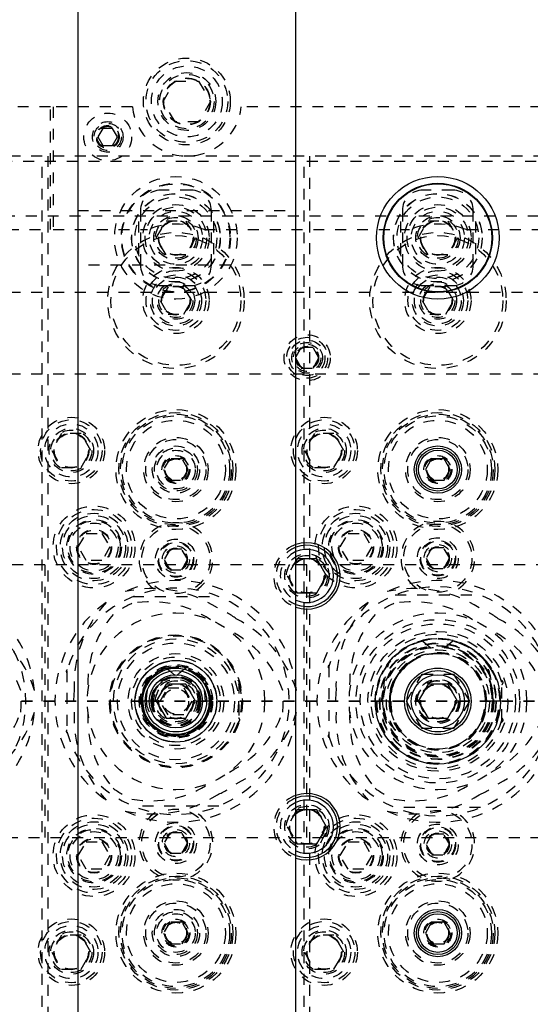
# Model space of a CAD drawing. Header units: inches. Extents: x 1772 to 2706, y -534 to -52.
# Tile 161 of 256: x 1893.85 to 1898.53, y -440.63 to -431.6. Entities that reach past the tile are written whole.
import ezdxf

# ---------------------------------------------------------------- set-up
doc = ezdxf.new("R2010")
doc.units = ezdxf.units.IN
doc.header["$LTSCALE"] = 0.5
doc.header["$MEASUREMENT"] = 0
doc.linetypes.add('HIDDEN', pattern=[0.225, 0.15, -0.075])
doc.linetypes.add('PHANTOM', pattern=[0.25, 0.125, -0.025, 0.025, -0.025, 0.025, -0.025])
doc.layers.add('SID-M-H', color=4, linetype='HIDDEN')
doc.layers.add('SID-M-S', color=105, linetype='Continuous')

msp = doc.modelspace()

# ---------------------------------------------------------------- linework, layer by layer
at = {"color": 7, "linetype": 'PHANTOM', "lineweight": 35}
msp.add_line((1931.36397, -437.85102), (1866.92985, -437.85102), dxfattribs=at)
at = {"layer": 'SID-M-H'}
for p, q in [((1895.1619, -432.35102), (1895.27015, -432.16352)), ((1895.27015, -432.16352), (1895.48666, -432.16352)), ((1895.48666, -432.16352), (1895.59491, -432.35102)), ((1895.27015, -432.53852), (1895.1619, -432.35102)), ((1895.59491, -432.35102), (1895.48666, -432.53852)), ((1894.12841, -432.40102), (1887.52841, -432.40102)), ((1894.12841, -433.52602), (1894.12841, -432.40102)), ((1894.88091, -432.40102), (1894.15341, -432.40102)), ((1894.15341, -432.40102), (1894.15341, -433.52602)), ((1908.02841, -432.40102), (1895.8759, -432.40102)), ((1895.48666, -432.53852), (1895.27015, -432.53852)), ((1894.60837, -432.59802), (1894.56334, -432.67602)), ((1894.69844, -432.59802), (1894.60837, -432.59802)), ((1894.74347, -432.67602), (1894.69844, -432.59802)), ((1894.56334, -432.67602), (1894.60837, -432.75402)), ((1894.69844, -432.75402), (1894.74347, -432.67602)), ((1894.60837, -432.75402), (1894.69844, -432.75402)), ((1907.17841, -432.90102), (1876.50341, -432.90102)), ((1894.05341, -432.85102), (1891.70341, -432.85102)), ((1894.05341, -442.85102), (1894.05341, -432.85102)), ((1896.45341, -432.85102), (1894.10341, -432.85102)), ((1894.10341, -432.85102), (1894.10341, -442.85102)), ((1896.45341, -442.85102), (1896.45341, -432.85102)), ((1898.85341, -432.85102), (1896.50341, -432.85102)), ((1896.50341, -432.85102), (1896.50341, -442.85102)), ((1895.41591, -433.16352), (1895.14091, -433.16352)), ((1897.81591, -433.16352), (1897.54091, -433.16352)), ((1894.37841, -433.35102), (1896.37841, -433.35102)), ((1894.95341, -433.35102), (1894.95341, -433.85102)), ((1895.60341, -433.85102), (1895.60341, -433.35102)), ((1897.35341, -433.35102), (1897.35341, -433.85102)), ((1898.00341, -433.85102), (1898.00341, -433.35102)), ((1876.50341, -433.40102), (1907.17841, -433.40102)), ((1895.09827, -433.60102), (1895.18834, -433.44502)), ((1895.18834, -433.44502), (1895.36847, -433.44502)), ((1895.36847, -433.44502), (1895.45854, -433.60102)), ((1897.49827, -433.60102), (1897.58834, -433.44502)), ((1897.58834, -433.44502), (1897.76847, -433.44502)), ((1897.76847, -433.44502), (1897.85854, -433.60102)), ((1893.13821, -433.52602), (1894.12841, -433.52602)), ((1894.15341, -433.52602), (1895.0186, -433.52602)), ((1894.93466, -433.45115), (1894.93466, -433.75089)), ((1895.53821, -433.52602), (1897.4186, -433.52602)), ((1895.62216, -433.45115), (1895.62216, -433.75089)), ((1897.33466, -433.45115), (1897.33466, -433.75089)), ((1897.93821, -433.52602), (1900.0186, -433.52602)), ((1898.02216, -433.45115), (1898.02216, -433.75089)), ((1895.18834, -433.75702), (1895.09827, -433.60102)), ((1895.45854, -433.60102), (1895.36847, -433.75702)), ((1897.58834, -433.75702), (1897.49827, -433.60102)), ((1897.85854, -433.60102), (1897.76847, -433.75702)), ((1895.36847, -433.75702), (1895.18834, -433.75702)), ((1897.76847, -433.75702), (1897.58834, -433.75702)), ((1896.37841, -433.85102), (1894.37841, -433.85102)), ((1895.20624, -434.05102), (1895.13407, -434.17602)), ((1895.14091, -434.03852), (1895.41591, -434.03852)), ((1895.35058, -434.05102), (1895.20624, -434.05102)), ((1895.42274, -434.17602), (1895.35058, -434.05102)), ((1897.60624, -434.05102), (1897.53407, -434.17602)), ((1897.54091, -434.03852), (1897.81591, -434.03852)), ((1897.75058, -434.05102), (1897.60624, -434.05102)), ((1897.82274, -434.17602), (1897.75058, -434.05102)), ((1901.65341, -434.10102), (1884.50341, -434.10102)), ((1895.13407, -434.17602), (1895.20624, -434.30102)), ((1895.35058, -434.30102), (1895.42274, -434.17602)), ((1897.53407, -434.17602), (1897.60624, -434.30102)), ((1897.75058, -434.30102), (1897.82274, -434.17602)), ((1895.20624, -434.30102), (1895.35058, -434.30102)), ((1897.60624, -434.30102), (1897.75058, -434.30102)), ((1896.42678, -434.60727), (1896.37265, -434.70102)), ((1896.53503, -434.60727), (1896.42678, -434.60727)), ((1896.58916, -434.70102), (1896.53503, -434.60727)), ((1896.37265, -434.70102), (1896.42678, -434.79477)), ((1896.53503, -434.79477), (1896.58916, -434.70102)), ((1896.42678, -434.79477), (1896.53503, -434.79477)), ((1901.65341, -434.85102), (1889.30341, -434.85102)), ((1894.23001, -435.39502), (1894.13994, -435.55102)), ((1894.41014, -435.39502), (1894.23001, -435.39502)), ((1894.50021, -435.55102), (1894.41014, -435.39502)), ((1896.54667, -435.39502), (1896.45661, -435.55102)), ((1896.72681, -435.39502), (1896.54667, -435.39502)), ((1896.81687, -435.55102), (1896.72681, -435.39502)), ((1894.13994, -435.55102), (1894.23001, -435.70702)), ((1894.41014, -435.70702), (1894.50021, -435.55102)), ((1896.45661, -435.55102), (1896.54667, -435.70702)), ((1896.72681, -435.70702), (1896.81687, -435.55102)), ((1895.22158, -435.6276), (1895.16476, -435.72602)), ((1895.33523, -435.6276), (1895.22158, -435.6276)), ((1895.39206, -435.72602), (1895.33523, -435.6276)), ((1894.23001, -435.70702), (1894.41014, -435.70702)), ((1895.16476, -435.72602), (1895.22158, -435.82445)), ((1895.33523, -435.82445), (1895.39206, -435.72602)), ((1896.54667, -435.70702), (1896.72681, -435.70702)), ((1895.22158, -435.82445), (1895.33523, -435.82445)), ((1894.38407, -436.43602), (1894.45624, -436.31102)), ((1894.45624, -436.31102), (1894.60058, -436.31102)), ((1894.60058, -436.31102), (1894.67274, -436.43602)), ((1896.78407, -436.43602), (1896.85624, -436.31102)), ((1896.85624, -436.31102), (1897.00058, -436.31102)), ((1897.00058, -436.31102), (1897.07274, -436.43602)), ((1894.45624, -436.56102), (1894.38407, -436.43602)), ((1894.67274, -436.43602), (1894.60058, -436.56102)), ((1895.22428, -436.45727), (1895.17015, -436.55102)), ((1895.33253, -436.45727), (1895.22428, -436.45727)), ((1895.38666, -436.55102), (1895.33253, -436.45727)), ((1896.85624, -436.56102), (1896.78407, -436.43602)), ((1897.07274, -436.43602), (1897.00058, -436.56102)), ((1897.62428, -436.44477), (1897.57015, -436.53852)), ((1897.73253, -436.44477), (1897.62428, -436.44477)), ((1897.78666, -436.53852), (1897.73253, -436.44477)), ((1918.07841, -436.60102), (1875.52841, -436.60102)), ((1894.07841, -436.60102), (1894.07841, -439.10102)), ((1894.60058, -436.56102), (1894.45624, -436.56102)), ((1895.17015, -436.55102), (1895.22428, -436.64477)), ((1895.33253, -436.64477), (1895.38666, -436.55102)), ((1896.37841, -436.56223), (1896.29827, -436.70102)), ((1896.47841, -439.10102), (1896.47841, -436.60102)), ((1897.00058, -436.56102), (1896.85624, -436.56102)), ((1897.57015, -436.53852), (1897.62428, -436.63227)), ((1897.73253, -436.63227), (1897.78666, -436.53852)), ((1895.22428, -436.64477), (1895.33253, -436.64477)), ((1897.62428, -436.63227), (1897.73253, -436.63227)), ((1896.29827, -436.70102), (1896.37841, -436.83982)), ((1897.2887, -436.87602), (1898.06812, -436.87602)), ((1894.88495, -436.89102), (1895.67186, -436.89102)), ((1897.54112, -437.29894), (1897.67183, -437.41288)), ((1897.8157, -437.29894), (1897.68499, -437.41288)), ((1898.11916, -437.49133), (1898.1166, -437.48821)), ((1898.15701, -437.54347), (1898.11916, -437.49133)), ((1894.27841, -437.5746), (1894.27841, -438.12744)), ((1896.67841, -437.53087), (1896.67841, -438.17118)), ((1897.95635, -437.51227), (1897.95957, -437.51916)), ((1895.85341, -437.67963), (1895.85341, -438.02241)), ((1897.38973, -437.85102), (1897.53407, -437.60102)), ((1897.53407, -437.60102), (1897.82274, -437.60102)), ((1897.82274, -437.60102), (1897.96708, -437.85102)), ((1898.26591, -438.02423), (1898.26591, -437.67782)), ((1895.13407, -437.85102), (1895.20624, -437.72602)), ((1895.20624, -437.72602), (1895.35058, -437.72602)), ((1895.35058, -437.72602), (1895.42274, -437.85102)), ((1895.43671, -437.69955), (1895.44008, -437.70827)), ((1895.06456, -437.85102), (1894.95918, -437.85102)), ((1895.20624, -437.97602), (1895.13407, -437.85102)), ((1895.42274, -437.85102), (1895.35058, -437.97602)), ((1895.59763, -437.85102), (1895.49225, -437.85102)), ((1897.2462, -437.85102), (1897.10352, -437.85102)), ((1897.17094, -437.85102), (1897.17281, -437.83334)), ((1897.53407, -438.10102), (1897.38973, -437.85102)), ((1897.96708, -437.85102), (1897.82274, -438.10102)), ((1898.25329, -437.85102), (1898.11061, -437.85102)), ((1898.24518, -437.82613), (1898.2473, -437.85102)), ((1895.35058, -437.97602), (1895.20624, -437.97602)), ((1897.82274, -438.10102), (1897.53407, -438.10102)), ((1895.67186, -438.81102), (1894.88495, -438.81102)), ((1896.37841, -438.86223), (1896.29827, -439.00102)), ((1898.06812, -438.82602), (1897.2887, -438.82602)), ((1896.29827, -439.00102), (1896.37841, -439.13982)), ((1875.52841, -439.10102), (1918.07841, -439.10102)), ((1895.22428, -439.05727), (1895.17015, -439.15102)), ((1895.33253, -439.05727), (1895.22428, -439.05727)), ((1895.38666, -439.15102), (1895.33253, -439.05727)), ((1897.62428, -439.06977), (1897.57015, -439.16352)), ((1897.73253, -439.06977), (1897.62428, -439.06977)), ((1897.78666, -439.16352), (1897.73253, -439.06977)), ((1894.38407, -439.26602), (1894.45624, -439.14102)), ((1894.45624, -439.14102), (1894.60058, -439.14102)), ((1894.60058, -439.14102), (1894.67274, -439.26602)), ((1895.17015, -439.15102), (1895.22428, -439.24477)), ((1895.33253, -439.24477), (1895.38666, -439.15102)), ((1896.78407, -439.26602), (1896.85624, -439.14102)), ((1896.85624, -439.14102), (1897.00058, -439.14102)), ((1897.00058, -439.14102), (1897.07274, -439.26602)), ((1897.57015, -439.16352), (1897.62428, -439.25727)), ((1897.73253, -439.25727), (1897.78666, -439.16352)), ((1894.45624, -439.39102), (1894.38407, -439.26602)), ((1894.67274, -439.26602), (1894.60058, -439.39102)), ((1895.22428, -439.24477), (1895.33253, -439.24477)), ((1896.85624, -439.39102), (1896.78407, -439.26602)), ((1897.07274, -439.26602), (1897.00058, -439.39102)), ((1897.62428, -439.25727), (1897.73253, -439.25727)), ((1894.60058, -439.39102), (1894.45624, -439.39102)), ((1897.00058, -439.39102), (1896.85624, -439.39102)), ((1895.22158, -439.8776), (1895.16476, -439.97602)), ((1895.33523, -439.8776), (1895.22158, -439.8776)), ((1895.39206, -439.97602), (1895.33523, -439.8776)), ((1894.23001, -439.99502), (1894.13994, -440.15102)), ((1894.41014, -439.99502), (1894.23001, -439.99502)), ((1894.50021, -440.15102), (1894.41014, -439.99502)), ((1895.16476, -439.97602), (1895.22158, -440.07445)), ((1895.33523, -440.07445), (1895.39206, -439.97602)), ((1896.54667, -439.99502), (1896.45661, -440.15102)), ((1896.72681, -439.99502), (1896.54667, -439.99502)), ((1896.81687, -440.15102), (1896.72681, -439.99502)), ((1895.22158, -440.07445), (1895.33523, -440.07445)), ((1894.13994, -440.15102), (1894.23001, -440.30702)), ((1894.41014, -440.30702), (1894.50021, -440.15102)), ((1896.45661, -440.15102), (1896.54667, -440.30702)), ((1896.72681, -440.30702), (1896.81687, -440.15102)), ((1894.23001, -440.30702), (1894.41014, -440.30702)), ((1896.54667, -440.30702), (1896.72681, -440.30702))]:
    msp.add_line(p, q, dxfattribs=at)
for centre, radius in [((1895.37841, -432.35102), 0.3985), ((1895.37841, -432.35102), 0.375), ((1895.37841, -432.35102), 0.325), ((1895.37841, -432.35102), 0.2655), ((1895.37841, -432.35102), 0.25), ((1895.37841, -432.35102), 0.21542), ((1895.37841, -432.35102), 0.21515), ((1895.37841, -432.35102), 0.21463), ((1895.37841, -432.35102), 0.21095), ((1894.65341, -432.67602), 0.2185), ((1894.65341, -432.67602), 0.1405), ((1894.65341, -432.67602), 0.125), ((1894.65341, -432.67602), 0.10497), ((1894.65341, -432.67602), 0.1047), ((1894.65341, -432.67602), 0.10418), ((1894.65341, -432.67602), 0.1005), ((1894.65341, -432.67602), 0.0975), ((1895.27841, -433.60102), 0.5625), ((1895.27841, -433.60102), 0.5), ((1895.27841, -433.60102), 0.495), ((1895.27841, -433.60102), 0.40625), ((1895.27841, -433.60102), 0.405), ((1895.27841, -433.60102), 0.375), ((1897.67841, -433.60102), 0.40625), ((1897.67841, -433.60102), 0.405), ((1897.67841, -433.60102), 0.375), ((1895.27841, -433.60102), 0.3045), ((1895.27841, -433.60102), 0.28125), ((1897.67841, -433.60102), 0.3045), ((1897.67841, -433.60102), 0.28125), ((1895.27841, -433.60102), 0.24375), ((1895.27841, -433.60102), 0.203), ((1895.27841, -433.60102), 0.1875), ((1895.27841, -433.60102), 0.16072), ((1895.27841, -433.60102), 0.16045), ((1895.27841, -433.60102), 0.15993), ((1895.27841, -433.60102), 0.15625), ((1897.67841, -433.60102), 0.24375), ((1897.67841, -433.60102), 0.203), ((1897.67841, -433.60102), 0.1875), ((1897.67841, -433.60102), 0.16072), ((1897.67841, -433.60102), 0.16045), ((1897.67841, -433.60102), 0.15993), ((1897.67841, -433.60102), 0.15625), ((1895.27841, -434.17602), 0.625), ((1895.27841, -434.17602), 0.595), ((1897.67841, -434.17602), 0.625), ((1897.67841, -434.17602), 0.595), ((1895.27841, -434.17602), 0.30375), ((1897.67841, -434.17602), 0.30375), ((1895.27841, -434.17602), 0.27375), ((1895.27841, -434.17602), 0.23438), ((1895.27841, -434.17602), 0.21469), ((1897.67841, -434.17602), 0.27375), ((1897.67841, -434.17602), 0.23438), ((1897.67841, -434.17602), 0.21469), ((1895.27841, -434.17602), 0.172), ((1895.27841, -434.17602), 0.15625), ((1895.27841, -434.17602), 0.13297), ((1895.27841, -434.17602), 0.1327), ((1895.27841, -434.17602), 0.13218), ((1895.27841, -434.17602), 0.1285), ((1897.67841, -434.17602), 0.172), ((1897.67841, -434.17602), 0.15625), ((1897.67841, -434.17602), 0.13297), ((1897.67841, -434.17602), 0.1327), ((1897.67841, -434.17602), 0.13218), ((1897.67841, -434.17602), 0.1285), ((1896.48091, -434.70102), 0.211), ((1896.48091, -434.70102), 0.1875), ((1896.48091, -434.70102), 0.1625), ((1896.48091, -434.70102), 0.1405), ((1896.48091, -434.70102), 0.125), ((1896.48091, -434.70102), 0.10497), ((1896.48091, -434.70102), 0.1047), ((1896.48091, -434.70102), 0.10418), ((1896.48091, -434.70102), 0.1005), ((1894.32007, -435.55102), 0.3045), ((1895.27841, -435.72602), 0.55), ((1895.27841, -435.72602), 0.5225), ((1895.27841, -435.72602), 0.5075), ((1895.27841, -435.72602), 0.49213), ((1896.63674, -435.55102), 0.3045), ((1897.67841, -435.72602), 0.55), ((1897.67841, -435.72602), 0.5225), ((1897.67841, -435.72602), 0.5075), ((1897.67841, -435.72602), 0.49213), ((1894.32007, -435.55102), 0.28125), ((1894.32007, -435.55102), 0.24375), ((1895.27841, -435.72602), 0.45276), ((1896.63674, -435.55102), 0.28125), ((1896.63674, -435.55102), 0.24375), ((1897.67841, -435.72602), 0.45276), ((1894.32007, -435.55102), 0.203), ((1894.32007, -435.55102), 0.1875), ((1894.32007, -435.55102), 0.16072), ((1894.32007, -435.55102), 0.16045), ((1894.32007, -435.55102), 0.15993), ((1894.32007, -435.55102), 0.15625), ((1895.27841, -435.72602), 0.29528), ((1896.63674, -435.55102), 0.203), ((1896.63674, -435.55102), 0.1875), ((1896.63674, -435.55102), 0.16072), ((1896.63674, -435.55102), 0.16045), ((1896.63674, -435.55102), 0.15993), ((1896.63674, -435.55102), 0.15625), ((1897.67841, -435.72602), 0.29528), ((1895.27841, -435.72602), 0.27559), ((1895.27841, -435.72602), 0.21654), ((1897.67841, -435.72602), 0.27559), ((1895.27841, -435.72602), 0.19685), ((1895.27841, -435.72602), 0.17717), ((1895.27841, -435.72602), 0.12795), ((1895.27841, -435.72602), 0.11811), ((1897.67841, -435.72602), 0.12795), ((1897.67841, -435.72602), 0.11811), ((1895.27841, -435.72602), 0.10289), ((1895.27841, -435.72602), 0.10262), ((1895.27841, -435.72602), 0.1021), ((1895.27841, -435.72602), 0.09843), ((1897.67841, -435.72602), 0.10289), ((1897.67841, -435.72602), 0.10262), ((1897.67841, -435.72602), 0.1021), ((1897.67841, -435.72602), 0.09843), ((1894.52841, -436.43602), 0.375), ((1896.92841, -436.43602), 0.375), ((1894.52841, -436.43602), 0.34375), ((1894.52841, -436.43602), 0.31), ((1894.52841, -436.43602), 0.28906), ((1896.92841, -436.43602), 0.34375), ((1896.92841, -436.43602), 0.31), ((1896.92841, -436.43602), 0.28906), ((1894.52841, -436.43602), 0.25), ((1894.52841, -436.43602), 0.24), ((1894.52841, -436.43602), 0.22), ((1895.27841, -436.55102), 0.3125), ((1896.92841, -436.43602), 0.25), ((1896.92841, -436.43602), 0.24), ((1896.92841, -436.43602), 0.22), ((1897.67841, -436.53852), 0.3125), ((1894.52841, -436.43602), 0.16), ((1894.52841, -436.43602), 0.155), ((1896.92841, -436.43602), 0.16), ((1896.92841, -436.43602), 0.155), ((1895.27841, -436.55102), 0.1875), ((1895.27841, -436.55102), 0.1625), ((1895.27841, -436.55102), 0.15625), ((1897.67841, -436.53852), 0.1875), ((1897.67841, -436.53852), 0.1625), ((1897.67841, -436.53852), 0.15625), ((1897.67841, -436.53852), 0.125), ((1895.27841, -436.55102), 0.125), ((1895.27841, -436.55102), 0.10497), ((1895.27841, -436.55102), 0.1047), ((1895.27841, -436.55102), 0.10418), ((1895.27841, -436.55102), 0.1005), ((1896.47841, -436.70102), 0.203), ((1896.47841, -436.70102), 0.1875), ((1897.67841, -436.53852), 0.10497), ((1897.67841, -436.53852), 0.1047), ((1897.67841, -436.53852), 0.10418), ((1897.67841, -436.53852), 0.1005), ((1896.47841, -436.70102), 0.16072), ((1896.47841, -436.70102), 0.16045), ((1896.47841, -436.70102), 0.15993), ((1896.47841, -436.70102), 0.15625), ((1895.27841, -437.85102), 0.8125), ((1897.67841, -437.85102), 0.8125), ((1897.67841, -437.85102), 0.75), ((1897.67841, -437.85102), 0.71095), ((1897.67841, -437.85102), 0.6405), ((1895.27841, -437.85102), 0.60919), ((1895.27841, -437.85102), 0.60919), ((1895.27841, -437.85102), 0.605), ((1895.27841, -437.85102), 0.6), ((1895.27841, -437.85102), 0.57251), ((1895.27841, -437.85102), 0.57251), ((1895.27841, -437.85102), 0.53584), ((1897.67841, -437.85102), 0.575), ((1897.67841, -437.85102), 0.5345), ((1897.67841, -437.85102), 0.53), ((1895.27841, -437.85102), 0.4375), ((1897.67841, -437.85102), 0.512), ((1897.67841, -437.85102), 0.5095), ((1897.67841, -437.85102), 0.502), ((1897.67841, -437.85102), 0.497), ((1897.67841, -437.85102), 0.472), ((1897.67841, -437.85102), 0.43819), ((1895.27841, -437.85102), 0.40625), ((1895.27841, -437.85102), 0.37309), ((1895.27841, -437.85102), 0.33642), ((1895.27841, -437.85102), 0.3275), ((1895.27841, -437.85102), 0.315), ((1895.27841, -437.85102), 0.31398), ((1895.27841, -437.85102), 0.3125), ((1895.27841, -437.85102), 0.21909), ((1895.27841, -437.85102), 0.203), ((1895.27841, -437.85102), 0.1875), ((1897.67841, -437.85102), 0.203), ((1897.67841, -437.85102), 0.192), ((1897.67841, -437.85102), 0.1875), ((1895.27841, -437.85102), 0.16072), ((1895.27841, -437.85102), 0.16045), ((1895.27841, -437.85102), 0.15993), ((1895.27841, -437.85102), 0.15625), ((1895.27841, -437.85102), 0.11639), ((1897.67841, -437.85102), 0.16072), ((1897.67841, -437.85102), 0.16045), ((1897.67841, -437.85102), 0.15993), ((1897.67841, -437.85102), 0.15625), ((1895.27841, -439.15102), 0.3125), ((1896.47841, -439.00102), 0.203), ((1896.47841, -439.00102), 0.1875), ((1896.47841, -439.00102), 0.16072), ((1896.47841, -439.00102), 0.16045), ((1896.47841, -439.00102), 0.15993), ((1896.47841, -439.00102), 0.15625), ((1897.67841, -439.16352), 0.3125), ((1894.52841, -439.26602), 0.375), ((1894.52841, -439.26602), 0.34375), ((1896.92841, -439.26602), 0.375), ((1896.92841, -439.26602), 0.34375), ((1894.52841, -439.26602), 0.31), ((1894.52841, -439.26602), 0.28906), ((1894.52841, -439.26602), 0.25), ((1894.52841, -439.26602), 0.24), ((1895.27841, -439.15102), 0.1875), ((1895.27841, -439.15102), 0.1625), ((1895.27841, -439.15102), 0.15625), ((1895.27841, -439.15102), 0.125), ((1896.92841, -439.26602), 0.31), ((1896.92841, -439.26602), 0.28906), ((1896.92841, -439.26602), 0.25), ((1896.92841, -439.26602), 0.24), ((1897.67841, -439.16352), 0.1875), ((1897.67841, -439.16352), 0.1625), ((1897.67841, -439.16352), 0.15625), ((1897.67841, -439.16352), 0.125), ((1894.52841, -439.26602), 0.22), ((1894.52841, -439.26602), 0.16), ((1894.52841, -439.26602), 0.155), ((1895.27841, -439.15102), 0.10497), ((1895.27841, -439.15102), 0.1047), ((1895.27841, -439.15102), 0.10418), ((1895.27841, -439.15102), 0.1005), ((1896.92841, -439.26602), 0.22), ((1896.92841, -439.26602), 0.16), ((1896.92841, -439.26602), 0.155), ((1897.67841, -439.16352), 0.10497), ((1897.67841, -439.16352), 0.1047), ((1897.67841, -439.16352), 0.10418), ((1897.67841, -439.16352), 0.1005), ((1895.27841, -439.97602), 0.55), ((1895.27841, -439.97602), 0.5225), ((1895.27841, -439.97602), 0.5075), ((1895.27841, -439.97602), 0.49213), ((1897.67841, -439.97602), 0.55), ((1897.67841, -439.97602), 0.5225), ((1897.67841, -439.97602), 0.5075), ((1897.67841, -439.97602), 0.49213), ((1895.27841, -439.97602), 0.45276), ((1897.67841, -439.97602), 0.45276), ((1895.27841, -439.97602), 0.29528), ((1895.27841, -439.97602), 0.27559), ((1895.27841, -439.97602), 0.21654), ((1897.67841, -439.97602), 0.29528), ((1897.67841, -439.97602), 0.27559), ((1894.32007, -440.15102), 0.3045), ((1895.27841, -439.97602), 0.19685), ((1895.27841, -439.97602), 0.17717), ((1895.27841, -439.97602), 0.12795), ((1896.63674, -440.15102), 0.3045), ((1897.67841, -439.97602), 0.12795), ((1894.32007, -440.15102), 0.28125), ((1894.32007, -440.15102), 0.24375), ((1895.27841, -439.97602), 0.11811), ((1895.27841, -439.97602), 0.10289), ((1895.27841, -439.97602), 0.10262), ((1895.27841, -439.97602), 0.1021), ((1895.27841, -439.97602), 0.09843), ((1896.63674, -440.15102), 0.28125), ((1896.63674, -440.15102), 0.24375), ((1897.67841, -439.97602), 0.11811), ((1897.67841, -439.97602), 0.10289), ((1897.67841, -439.97602), 0.10262), ((1897.67841, -439.97602), 0.1021), ((1897.67841, -439.97602), 0.09843), ((1894.32007, -440.15102), 0.203), ((1894.32007, -440.15102), 0.1875), ((1894.32007, -440.15102), 0.16072), ((1894.32007, -440.15102), 0.16045), ((1894.32007, -440.15102), 0.15993), ((1894.32007, -440.15102), 0.15625), ((1896.63674, -440.15102), 0.203), ((1896.63674, -440.15102), 0.1875), ((1896.63674, -440.15102), 0.16072), ((1896.63674, -440.15102), 0.16045), ((1896.63674, -440.15102), 0.15993), ((1896.63674, -440.15102), 0.15625)]:
    msp.add_circle(centre, radius, dxfattribs=at)
for centre, radius, start, end in [((1895.37841, -432.35102), 0.5, 185.73917, 354.26083), ((1895.14091, -433.35102), 0.1875, 90, 180), ((1895.41591, -433.35102), 0.1875, 0, 90), ((1897.54091, -433.35102), 0.1875, 90, 180), ((1897.81591, -433.35102), 0.1875, 0, 90), ((1895.27841, -434.17602), 0.7, 68.213211, 111.786789), ((1897.67841, -434.17602), 0.7, 68.213211, 111.786789), ((1895.14091, -433.85102), 0.1875, 180, 270), ((1895.41591, -433.85102), 0.1875, 270, 0), ((1897.54091, -433.85102), 0.1875, 180, 270), ((1897.81591, -433.85102), 0.1875, 270, 0), ((1895.27841, -436.55102), 0.3375, 303.997719, 236.002281), ((1897.67841, -436.53852), 0.3375, 304.047732, 235.952268), ((1896.47841, -436.70102), 0.3045, 109.172129, 250.827871), ((1896.47841, -436.70102), 0.28125, 110.827497, 249.172503), ((1896.47841, -436.70102), 0.24375, 114.220943, 245.779057), ((1892.87841, -437.85102), 1.10827, 5.176891, 114.823109), ((1895.27841, -437.85102), 1.10827, 5.176891, 114.823109), ((1897.67841, -437.85102), 1.10827, 5.176891, 114.823109), ((1892.87841, -437.85102), 1.025, 202.05417, 157.94583), ((1895.27841, -437.85102), 1.0375, 195.451693, 164.548307), ((1895.05842, -437.92593), 1.10827, 57.256028, 102.786889), ((1897.67841, -437.85102), 1.05, 17.75279, 162.24721), ((1897.45842, -437.92593), 1.10827, 57.256028, 102.786889), ((1895.27841, -437.85102), 1.10827, 125.176891, 234.823109), ((1895.45327, -437.69797), 1.10827, 137.213111, 182.743972), ((1895.27841, -437.85102), 0.98327, 114.16283, 125.83717), ((1895.05057, -437.92154), 0.98327, 56.381589, 100.23103), ((1897.67841, -437.85102), 1.10827, 125.176891, 234.823109), ((1897.85327, -437.69797), 1.10827, 137.213111, 182.743972), ((1897.67841, -437.85102), 0.98327, 114.16283, 125.83717), ((1897.45057, -437.92154), 0.98327, 56.381589, 100.23103), ((1895.45339, -437.68897), 0.98327, 139.76897, 183.618411), ((1895.27841, -437.85102), 0.93748, 53.876672, 66.123328), ((1897.85339, -437.68897), 0.98327, 139.76897, 183.618411), ((1897.67841, -437.85102), 0.93748, 53.876672, 66.123328), ((1892.92352, -438.07899), 1.10827, 17.213111, 62.743972), ((1895.32352, -438.07899), 1.10827, 17.213111, 62.743972), ((1897.72352, -438.07899), 1.10827, 17.213111, 62.743972), ((1892.93126, -438.08359), 0.98327, 19.76897, 63.618411), ((1895.33126, -438.08359), 0.98327, 19.76897, 63.618411), ((1897.73126, -438.08359), 0.98327, 19.76897, 63.618411), ((1897.67841, -437.85102), 0.6125, 16.426421, 343.573579), ((1897.67491, -437.8472), 0.5714, 35.237848, 180.383309), ((1897.6814, -437.8479), 0.5719, 359.687565, 180.312435), ((1897.67841, -437.85102), 0.5689, 39.624356, 12.466554), ((1897.67671, -437.8497), 0.56721, 103.83112, 180.133623), ((1897.68129, -437.84797), 0.56524, 24.25335, 76.244434), ((1897.67365, -437.84868), 0.44295, 359.696764, 180.303236), ((1897.68316, -437.84868), 0.44295, 359.696764, 180.303236), ((1897.67693, -437.84956), 0.43671, 90.66915, 180.191312), ((1897.68159, -437.84634), 0.43347, 89.550396, 130.991938), ((1897.67523, -437.84634), 0.43347, 49.008062, 90.449604), ((1897.67989, -437.84956), 0.43671, 359.808688, 89.33085), ((1894.28841, -437.57596), 0.015, 122.695715, 221.409622), ((1894.27341, -437.58919), 0.005, 0, 41.409622), ((1894.2776, -437.55913), 0.005, 302.695715, 343.740492), ((1895.27578, -437.84791), 0.31662, 359.437342, 180.562658), ((1895.28103, -437.84791), 0.31662, 359.437342, 180.562658), ((1895.2767, -437.84973), 0.31227, 105.568366, 180.23692), ((1895.28011, -437.84973), 0.31227, 359.76308, 74.431634), ((1896.68841, -437.53243), 0.015, 120.388651, 221.409622), ((1896.67341, -437.54566), 0.005, 0, 41.409622), ((1896.67829, -437.51518), 0.005, 300.388651, 341.437766), ((1895.27341, -437.84874), 0.2241, 359.415867, 180.584133), ((1895.2834, -437.84874), 0.2241, 359.415867, 180.584133), ((1895.27699, -437.84955), 0.21769, 87.162512, 180.387827), ((1895.28142, -437.84728), 0.21551, 93.293524, 139.832751), ((1895.27982, -437.84955), 0.21769, 359.612173, 92.837488), ((1895.27539, -437.84728), 0.21551, 40.167249, 86.706476), ((1895.84341, -437.6811), 0.02, 300, 77.576417), ((1898.25591, -437.67927), 0.02, 300, 77.383329), ((1892.87841, -437.85102), 0.98327, 354.16283, 5.83717), ((1895.27841, -437.85102), 0.93748, 173.876672, 186.123328), ((1895.27841, -437.85102), 0.98327, 354.16283, 5.83717), ((1897.67841, -437.85102), 0.93748, 173.876672, 186.123328), ((1895.27578, -437.85413), 0.31662, 179.437342, 0.562658), ((1895.28103, -437.85413), 0.31662, 179.437342, 0.562658), ((1895.27341, -437.85395), 0.30899, 179.456328, 0.543672), ((1895.2834, -437.85395), 0.30899, 179.456328, 0.543672), ((1895.27341, -437.85331), 0.2241, 179.415867, 0.584133), ((1895.28265, -437.85138), 0.23334, 179.913067, 230.490868), ((1895.2834, -437.85331), 0.2241, 179.415867, 0.584133), ((1895.27578, -437.85323), 0.21648, 179.415867, 0.584133), ((1895.28103, -437.85323), 0.21648, 179.415867, 0.584133), ((1897.67541, -437.85414), 0.5719, 179.687565, 0.312435), ((1897.6814, -437.85414), 0.5719, 179.687565, 0.312435), ((1897.67365, -437.8541), 0.56415, 179.687565, 0.312435), ((1897.68316, -437.8541), 0.56415, 179.687565, 0.312435), ((1897.67365, -437.85337), 0.44295, 179.696764, 0.303236), ((1897.68257, -437.85126), 0.45185, 179.970378, 222.965394), ((1897.68316, -437.85337), 0.44295, 179.696764, 0.303236), ((1897.67541, -437.85332), 0.4352, 179.696764, 0.303236), ((1897.6814, -437.85332), 0.4352, 179.696764, 0.303236), ((1892.87841, -437.85102), 1.10827, 245.176891, 354.823109), ((1892.93126, -437.61845), 0.98327, 296.381589, 340.23103), ((1892.92352, -437.62306), 1.10827, 297.256028, 342.786889), ((1895.45327, -438.00408), 1.10827, 177.256028, 222.786889), ((1895.45339, -438.01308), 0.98327, 176.381589, 220.23103), ((1895.27841, -437.85102), 1.10827, 245.176891, 354.823109), ((1895.33126, -437.61845), 0.98327, 296.381589, 340.23103), ((1895.32352, -437.62306), 1.10827, 297.256028, 342.786889), ((1897.85327, -438.00408), 1.10827, 177.256028, 222.786889), ((1897.85339, -438.01308), 0.98327, 176.381589, 220.23103), ((1897.67841, -437.85102), 1.10827, 245.176891, 354.823109), ((1897.73126, -437.61845), 0.98327, 296.381589, 340.23103), ((1897.72352, -437.62306), 1.10827, 297.256028, 342.786889), ((1895.84341, -438.02095), 0.02, 282.423583, 60), ((1898.25591, -438.02278), 0.02, 282.616671, 60), ((1894.28841, -438.12608), 0.015, 138.590378, 237.304285), ((1894.27341, -438.11285), 0.005, 318.590378, 0), ((1894.2776, -438.14291), 0.005, 16.259508, 57.304285), ((1896.68841, -438.16961), 0.015, 138.590378, 239.611349), ((1896.67341, -438.15638), 0.005, 318.590378, 0), ((1897.67841, -437.85102), 1.05, 197.75279, 342.24721), ((1896.67829, -438.18686), 0.005, 18.562234, 59.611349), ((1895.27841, -437.85102), 0.98327, 234.16283, 245.83717), ((1895.05057, -437.78051), 0.98327, 259.76897, 303.618411), ((1895.27841, -437.85102), 0.93748, 293.876672, 306.123328), ((1897.67841, -437.85102), 0.98327, 234.16283, 245.83717), ((1897.45057, -437.78051), 0.98327, 259.76897, 303.618411), ((1897.67841, -437.85102), 0.93748, 293.876672, 306.123328), ((1895.05842, -437.77611), 1.10827, 257.213111, 302.743972), ((1896.47841, -439.00102), 0.3045, 109.172129, 250.827871), ((1896.47841, -439.00102), 0.28125, 110.827497, 249.172503), ((1897.45842, -437.77611), 1.10827, 257.213111, 302.743972), ((1896.47841, -439.00102), 0.24375, 114.220943, 245.779057), ((1895.27841, -439.15102), 0.3375, 123.997719, 56.002281), ((1897.67841, -439.16352), 0.3375, 124.047732, 55.952268)]:
    msp.add_arc(centre, radius, start, end, dxfattribs=at)
for centre, major_axis, ratio, start_param, end_param in [((1897.67533, -437.85102), (-0.44127, 0), 0.9931543, 4.690503, 6.2831853), ((1897.68148, -437.85102), (0.44127, 0), 0.9931543, 0, 1.5926823), ((1897.6775, -437.85102), (-0.5698, 0), 0.9931543, 5.5872174, 6.2831853), ((1897.67931, -437.85102), (0.5698, 0), 0.9931543, 0, 0.6959679), ((1897.67931, -437.85102), (-0.43728, 0), 0.9931543, 5.4134539, 6.2831853), ((1897.6775, -437.85102), (0.43728, 0), 0.9931543, 0, 0.8697314), ((1895.27716, -437.85102), (-0.31523, 0), 0.9870859, 5.4753657, 6.2831853), ((1895.27564, -437.85102), (-0.22186, 0), 0.9870859, 4.742154, 6.2831853), ((1895.28117, -437.85102), (0.22186, 0), 0.9870859, 0, 1.5410313), ((1895.27966, -437.85102), (0.31523, 0), 0.9870859, 0, 0.8078196), ((1895.27966, -437.85102), (-0.21785, 0), 0.9870859, 5.5572375, 6.2831853), ((1895.27716, -437.85102), (0.21785, 0), 0.9870859, 0, 0.7259478), ((1895.21734, -437.85102), (-0.20938, 0), 0.9386626, 0, 1.162481), ((1895.30292, -437.85102), (0.24913, 0), 0.9840293, 3.1415927, 3.9684223), ((1897.55802, -437.85102), (-0.38708, 0), 0.940633, 0, 1.0092925), ((1897.70222, -437.85102), (0.46816, 0), 0.9923499, 3.1415927, 3.8669386)]:
    msp.add_ellipse(centre, major_axis=major_axis, ratio=ratio, start_param=start_param, end_param=end_param, dxfattribs=at)
for points, knots in [([(1897.18329, -437.7344), (1897.18564, -437.70192), (1897.1915, -437.62066), (1897.21757, -437.54328), (1897.23322, -437.49682)], [0, 0, 0, 0, 0.3996058, 1, 1, 1, 1]), ([(1898.18588, -437.85102), (1898.18187, -437.7792), (1898.17512, -437.65844), (1898.13845, -437.54343), (1898.12359, -437.49682)], [0, 0, 0, 0, 0.594718, 1, 1, 1, 1]), ([(1895.19289, -437.54892), (1895.21979, -437.57024), (1895.25283, -437.59645), (1895.28229, -437.62653), (1895.28777, -437.63213)], [0, 0, 0, 0, 0.8139762, 1, 1, 1, 1]), ([(1895.36392, -437.54892), (1895.33703, -437.57024), (1895.30398, -437.59645), (1895.27452, -437.62653), (1895.26904, -437.63213)], [0, 0, 0, 0, 0.8139762, 1, 1, 1, 1]), ([(1895.00796, -437.85102), (1895.01001, -437.81394), (1895.01414, -437.73904), (1895.0397, -437.66849), (1895.0526, -437.63286)], [0, 0, 0, 0, 0.4949565, 1, 1, 1, 1]), ([(1895.54885, -437.85102), (1895.54681, -437.81394), (1895.54268, -437.73904), (1895.51712, -437.66849), (1895.50421, -437.63286)], [0, 0, 0, 0, 0.4949565, 1, 1, 1, 1])]:
    msp.add_open_spline(points, degree=3, knots=knots, dxfattribs=at)
at = {"layer": 'SID-M-S'}
for p, q in [((1894.37841, -428.35102), (1894.37841, -447.35102)), ((1896.37841, -447.35102), (1896.37841, -428.35102)), ((1897.62158, -435.6276), (1897.56476, -435.72602)), ((1897.73523, -435.6276), (1897.62158, -435.6276)), ((1897.79206, -435.72602), (1897.73523, -435.6276)), ((1897.56476, -435.72602), (1897.62158, -435.82445)), ((1897.73523, -435.82445), (1897.79206, -435.72602)), ((1897.62158, -435.82445), (1897.73523, -435.82445)), ((1896.38834, -436.54502), (1896.37841, -436.56223)), ((1896.56847, -436.54502), (1896.38834, -436.54502)), ((1896.65854, -436.70102), (1896.56847, -436.54502)), ((1896.56847, -436.85702), (1896.65854, -436.70102)), ((1896.37841, -436.83982), (1896.38834, -436.85702)), ((1896.38834, -436.85702), (1896.56847, -436.85702)), ((1895.18834, -437.69502), (1895.09827, -437.85102)), ((1895.36847, -437.69502), (1895.18834, -437.69502)), ((1895.45854, -437.85102), (1895.36847, -437.69502)), ((1897.58834, -437.69502), (1897.49827, -437.85102)), ((1897.76847, -437.69502), (1897.58834, -437.69502)), ((1897.85854, -437.85102), (1897.76847, -437.69502)), ((1895.09827, -437.85102), (1895.18834, -438.00702)), ((1895.36847, -438.00702), (1895.45854, -437.85102)), ((1897.49827, -437.85102), (1897.58834, -438.00702)), ((1897.76847, -438.00702), (1897.85854, -437.85102)), ((1895.18834, -438.00702), (1895.36847, -438.00702)), ((1897.58834, -438.00702), (1897.76847, -438.00702)), ((1896.38834, -438.84502), (1896.37841, -438.86223)), ((1896.56847, -438.84502), (1896.38834, -438.84502)), ((1896.65854, -439.00102), (1896.56847, -438.84502)), ((1896.56847, -439.15702), (1896.65854, -439.00102)), ((1896.37841, -439.13982), (1896.38834, -439.15702)), ((1896.38834, -439.15702), (1896.56847, -439.15702)), ((1897.62158, -439.8776), (1897.56476, -439.97602)), ((1897.73523, -439.8776), (1897.62158, -439.8776)), ((1897.79206, -439.97602), (1897.73523, -439.8776)), ((1897.56476, -439.97602), (1897.62158, -440.07445)), ((1897.73523, -440.07445), (1897.79206, -439.97602)), ((1897.62158, -440.07445), (1897.73523, -440.07445))]:
    msp.add_line(p, q, dxfattribs=at)
for centre, radius in [((1897.67841, -433.60102), 0.5625), ((1897.67841, -433.60102), 0.5), ((1897.67841, -433.60102), 0.495), ((1897.67841, -435.72602), 0.21654), ((1897.67841, -435.72602), 0.19685), ((1897.67841, -435.72602), 0.17717), ((1895.27841, -437.85102), 0.375), ((1895.27841, -437.85102), 0.3045), ((1895.27841, -437.85102), 0.28125), ((1897.67841, -437.85102), 0.3045), ((1897.67841, -437.85102), 0.28125), ((1895.27841, -437.85102), 0.24375), ((1897.67841, -437.85102), 0.24375), ((1897.67841, -439.97602), 0.21654), ((1897.67841, -439.97602), 0.19685), ((1897.67841, -439.97602), 0.17717)]:
    msp.add_circle(centre, radius, dxfattribs=at)
for centre, radius, start, end in [((1896.47841, -436.70102), 0.3045, 250.827871, 109.172129), ((1896.47841, -436.70102), 0.28125, 249.172503, 110.827497), ((1896.47841, -436.70102), 0.24375, 245.779057, 114.220943), ((1896.47841, -439.00102), 0.3045, 250.827871, 109.172129), ((1896.47841, -439.00102), 0.28125, 249.172503, 110.827497), ((1896.47841, -439.00102), 0.24375, 245.779057, 114.220943)]:
    msp.add_arc(centre, radius, start, end, dxfattribs=at)

doc.saveas('drawing.dxf')
